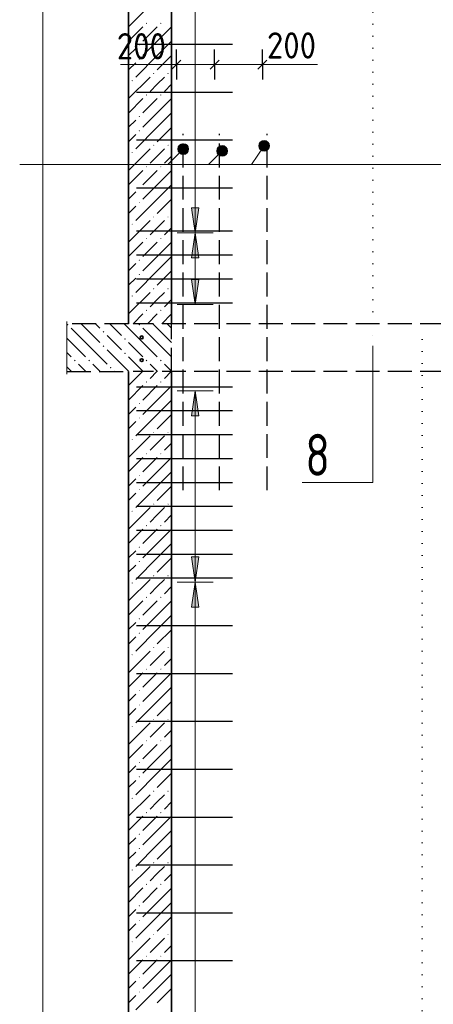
# Model space of a CAD drawing. Header units: millimetres. Extents: x 0 to 21000, y -5 to 14855.
# Tile 23 of 31: x 7837 to 9567, y 6640 to 10756. Entities that reach past the tile are written whole.
import ezdxf

# ---------------------------------------------------------------- set-up
doc = ezdxf.new("R2010")
doc.units = ezdxf.units.MM
doc.linetypes.add('______2', pattern=[135, 100, -35])
doc.linetypes.add('______9', pattern=[50, 0, -50])
for name, color, linetype, lineweight in [('Standard', 7, 'Continuous', 25), ('Общий02', 7, 'Continuous', 18), ('Позиционная метка линия выноска', 7, 'Continuous', 13), ('Сечения символ', 7, 'Continuous', 25), ('Стена обрамление Г-обр.', 7, 'Continuous', 25), ('Стена Хомут', 7, 'Continuous', 25)]:
    doc.layers.add(name, color=color, linetype=linetype, lineweight=lineweight)
doc.layers.add('ЖБ Перекрытие верхний уровень', color=7, linetype='Continuous', lineweight=25, true_color=0xe0e0ff)
doc.layers.add('ЖБ Стена верхний уровень', color=7, linetype='Continuous', lineweight=25, true_color=0x006e00)
doc.layers.add('Размерная выноска', color=7, linetype='Continuous')
doc.styles.add('ISOCPEUR', font='txt')

msp = doc.modelspace()

# ---------------------------------------------------------------- hatches: boundary and pattern name
at = {"layer": 'ЖБ Перекрытие верхний уровень', "linetype": 'Continuous', "lineweight": 18, "transparency": 33554687}
for points in [[(8034.6, 9481.3), (8037.8, 9484.6), (8041.1, 9481.3), (8037.8, 9478.1)], [(8334.6, 9481.3), (8337.8, 9484.6), (8341.1, 9481.3), (8337.8, 9478.1)], [(8184.6, 9451.3), (8187.8, 9454.6), (8191.1, 9451.3), (8187.8, 9448.1)], [(8184.6, 9391.3), (8187.8, 9394.6), (8191.1, 9391.3), (8187.8, 9388.1)], [(8274.6, 9421.3), (8277.8, 9424.6), (8281.1, 9421.3), (8277.8, 9418.1)], [(8274.6, 9361.3), (8277.8, 9364.6), (8281.1, 9361.3), (8277.8, 9358.1)], [(8064.6, 9331.3), (8067.8, 9334.6), (8071.1, 9331.3), (8067.8, 9328.1)], [(8124.6, 9331.3), (8127.8, 9334.6), (8131.1, 9331.3), (8127.8, 9328.1)], [(8214.6, 9301.3), (8217.8, 9304.6), (8221.1, 9301.3), (8217.8, 9298.1)], [(8364.6, 9331.3), (8367.8, 9334.6), (8371.1, 9331.3), (8367.8, 9328.1)], [(8424.6, 9331.3), (8427.8, 9334.6), (8431.1, 9331.3), (8427.8, 9328.1)]]:
    msp.add_hatch(color=7, dxfattribs=at).paths.add_polyline_path(points, flags=16)
at = {"layer": 'ЖБ Стена верхний уровень', "linetype": 'Continuous', "lineweight": 18, "transparency": 33554687}
for points in [[(8365.3, 10741.3), (8367.8, 10743.8), (8370.3, 10741.3), (8367.8, 10738.8)], [(8425.3, 10741.3), (8427.8, 10743.8), (8430.3, 10741.3), (8427.8, 10738.8)], [(8335.3, 10651.3), (8337.8, 10653.8), (8340.3, 10651.3), (8337.8, 10648.8)], [(8335.3, 10591.3), (8337.8, 10593.8), (8340.3, 10591.3), (8337.8, 10588.8)], [(8305.3, 10501.3), (8307.8, 10503.8), (8310.3, 10501.3), (8307.8, 10498.8)], [(8395.3, 10531.3), (8397.8, 10533.8), (8400.3, 10531.3), (8397.8, 10528.8)], [(8455.3, 10531.3), (8457.8, 10533.8), (8460.3, 10531.3), (8457.8, 10528.8)], [(8365.3, 10441.3), (8367.8, 10443.8), (8370.3, 10441.3), (8367.8, 10438.8)], [(8425.3, 10441.3), (8427.8, 10443.8), (8430.3, 10441.3), (8427.8, 10438.8)], [(8335.3, 10351.3), (8337.8, 10353.8), (8340.3, 10351.3), (8337.8, 10348.8)], [(8335.3, 10291.3), (8337.8, 10293.8), (8340.3, 10291.3), (8337.8, 10288.8)], [(8395.3, 10231.3), (8397.8, 10233.8), (8400.3, 10231.3), (8397.8, 10228.8)], [(8455.3, 10231.3), (8457.8, 10233.8), (8460.3, 10231.3), (8457.8, 10228.8)], [(8305.3, 10201.3), (8307.8, 10203.8), (8310.3, 10201.3), (8307.8, 10198.8)], [(8365.3, 10141.3), (8367.8, 10143.8), (8370.3, 10141.3), (8367.8, 10138.8)], [(8425.3, 10141.3), (8427.8, 10143.8), (8430.3, 10141.3), (8427.8, 10138.8)], [(8335.3, 10051.3), (8337.8, 10053.8), (8340.3, 10051.3), (8337.8, 10048.8)], [(8335.3, 9991.3), (8337.8, 9993.8), (8340.3, 9991.3), (8337.8, 9988.8)], [(8395.3, 9931.3), (8397.8, 9933.8), (8400.3, 9931.3), (8397.8, 9928.8)], [(8455.3, 9931.3), (8457.8, 9933.8), (8460.3, 9931.3), (8457.8, 9928.8)], [(8305.3, 9901.3), (8307.8, 9903.8), (8310.3, 9901.3), (8307.8, 9898.8)], [(8365.3, 9841.3), (8367.8, 9843.8), (8370.3, 9841.3), (8367.8, 9838.8)], [(8425.3, 9841.3), (8427.8, 9843.8), (8430.3, 9841.3), (8427.8, 9838.8)], [(8335.3, 9751.3), (8337.8, 9753.8), (8340.3, 9751.3), (8337.8, 9748.8)], [(8335.3, 9691.3), (8337.8, 9693.8), (8340.3, 9691.3), (8337.8, 9688.8)], [(8395.3, 9631.3), (8397.8, 9633.8), (8400.3, 9631.3), (8397.8, 9628.8)], [(8455.3, 9631.3), (8457.8, 9633.8), (8460.3, 9631.3), (8457.8, 9628.8)], [(8305.3, 9601.3), (8307.8, 9603.8), (8310.3, 9601.3), (8307.8, 9598.8)], [(8365.3, 9541.3), (8367.8, 9543.8), (8370.3, 9541.3), (8367.8, 9538.8)], [(8425.3, 9541.3), (8427.8, 9543.8), (8430.3, 9541.3), (8427.8, 9538.8)], [(8365.3, 9241.3), (8367.8, 9243.8), (8370.3, 9241.3), (8367.8, 9238.8)], [(8425.3, 9241.3), (8427.8, 9243.8), (8430.3, 9241.3), (8427.8, 9238.8)], [(8335.3, 9151.3), (8337.8, 9153.8), (8340.3, 9151.3), (8337.8, 9148.8)], [(8335.3, 9091.3), (8337.8, 9093.8), (8340.3, 9091.3), (8337.8, 9088.8)], [(8395.3, 9031.3), (8397.8, 9033.8), (8400.3, 9031.3), (8397.8, 9028.8)], [(8455.3, 9031.3), (8457.8, 9033.8), (8460.3, 9031.3), (8457.8, 9028.8)], [(8305.3, 9001.3), (8307.8, 9003.8), (8310.3, 9001.3), (8307.8, 8998.8)], [(8365.3, 8941.3), (8367.8, 8943.8), (8370.3, 8941.3), (8367.8, 8938.8)], [(8425.3, 8941.3), (8427.8, 8943.8), (8430.3, 8941.3), (8427.8, 8938.8)], [(8335.3, 8851.3), (8337.8, 8853.8), (8340.3, 8851.3), (8337.8, 8848.8)], [(8335.3, 8791.3), (8337.8, 8793.8), (8340.3, 8791.3), (8337.8, 8788.8)], [(8395.3, 8731.3), (8397.8, 8733.8), (8400.3, 8731.3), (8397.8, 8728.8)], [(8455.3, 8731.3), (8457.8, 8733.8), (8460.3, 8731.3), (8457.8, 8728.8)], [(8305.3, 8701.3), (8307.8, 8703.8), (8310.3, 8701.3), (8307.8, 8698.8)], [(8365.3, 8641.3), (8367.8, 8643.8), (8370.3, 8641.3), (8367.8, 8638.8)], [(8425.3, 8641.3), (8427.8, 8643.8), (8430.3, 8641.3), (8427.8, 8638.8)], [(8335.3, 8551.3), (8337.8, 8553.8), (8340.3, 8551.3), (8337.8, 8548.8)], [(8335.3, 8491.3), (8337.8, 8493.8), (8340.3, 8491.3), (8337.8, 8488.8)], [(8305.3, 8401.3), (8307.8, 8403.8), (8310.3, 8401.3), (8307.8, 8398.8)], [(8395.3, 8431.3), (8397.8, 8433.8), (8400.3, 8431.3), (8397.8, 8428.8)], [(8455.3, 8431.3), (8457.8, 8433.8), (8460.3, 8431.3), (8457.8, 8428.8)], [(8365.3, 8341.3), (8367.8, 8343.8), (8370.3, 8341.3), (8367.8, 8338.8)], [(8425.3, 8341.3), (8427.8, 8343.8), (8430.3, 8341.3), (8427.8, 8338.8)], [(8335.3, 8251.3), (8337.8, 8253.8), (8340.3, 8251.3), (8337.8, 8248.8)], [(8335.3, 8191.3), (8337.8, 8193.8), (8340.3, 8191.3), (8337.8, 8188.8)], [(8395.3, 8131.3), (8397.8, 8133.8), (8400.3, 8131.3), (8397.8, 8128.8)], [(8455.3, 8131.3), (8457.8, 8133.8), (8460.3, 8131.3), (8457.8, 8128.8)], [(8305.3, 8101.3), (8307.8, 8103.8), (8310.3, 8101.3), (8307.8, 8098.8)], [(8365.3, 8041.3), (8367.8, 8043.8), (8370.3, 8041.3), (8367.8, 8038.8)], [(8425.3, 8041.3), (8427.8, 8043.8), (8430.3, 8041.3), (8427.8, 8038.8)], [(8335.3, 7951.3), (8337.8, 7953.8), (8340.3, 7951.3), (8337.8, 7948.8)], [(8335.3, 7891.3), (8337.8, 7893.8), (8340.3, 7891.3), (8337.8, 7888.8)], [(8395.3, 7831.3), (8397.8, 7833.8), (8400.3, 7831.3), (8397.8, 7828.8)], [(8455.3, 7831.3), (8457.8, 7833.8), (8460.3, 7831.3), (8457.8, 7828.8)], [(8305.3, 7801.3), (8307.8, 7803.8), (8310.3, 7801.3), (8307.8, 7798.8)], [(8365.3, 7741.3), (8367.8, 7743.8), (8370.3, 7741.3), (8367.8, 7738.8)], [(8425.3, 7741.3), (8427.8, 7743.8), (8430.3, 7741.3), (8427.8, 7738.8)], [(8335.3, 7651.3), (8337.8, 7653.8), (8340.3, 7651.3), (8337.8, 7648.8)], [(8335.3, 7591.3), (8337.8, 7593.8), (8340.3, 7591.3), (8337.8, 7588.8)], [(8395.3, 7531.3), (8397.8, 7533.8), (8400.3, 7531.3), (8397.8, 7528.8)], [(8455.3, 7531.3), (8457.8, 7533.8), (8460.3, 7531.3), (8457.8, 7528.8)], [(8305.3, 7501.3), (8307.8, 7503.8), (8310.3, 7501.3), (8307.8, 7498.8)], [(8365.3, 7441.3), (8367.8, 7443.8), (8370.3, 7441.3), (8367.8, 7438.8)], [(8425.3, 7441.3), (8427.8, 7443.8), (8430.3, 7441.3), (8427.8, 7438.8)], [(8335.3, 7351.3), (8337.8, 7353.8), (8340.3, 7351.3), (8337.8, 7348.8)], [(8335.3, 7291.3), (8337.8, 7293.8), (8340.3, 7291.3), (8337.8, 7288.8)], [(8305.3, 7201.3), (8307.8, 7203.8), (8310.3, 7201.3), (8307.8, 7198.8)], [(8395.3, 7231.3), (8397.8, 7233.8), (8400.3, 7231.3), (8397.8, 7228.8)], [(8455.3, 7231.3), (8457.8, 7233.8), (8460.3, 7231.3), (8457.8, 7228.8)], [(8365.3, 7141.3), (8367.8, 7143.8), (8370.3, 7141.3), (8367.8, 7138.8)], [(8425.3, 7141.3), (8427.8, 7143.8), (8430.3, 7141.3), (8427.8, 7138.8)], [(8335.3, 7051.3), (8337.8, 7053.8), (8340.3, 7051.3), (8337.8, 7048.8)], [(8335.3, 6991.3), (8337.8, 6993.8), (8340.3, 6991.3), (8337.8, 6988.8)], [(8395.3, 6931.3), (8397.8, 6933.8), (8400.3, 6931.3), (8397.8, 6928.8)], [(8455.3, 6931.3), (8457.8, 6933.8), (8460.3, 6931.3), (8457.8, 6928.8)], [(8305.3, 6901.3), (8307.8, 6903.8), (8310.3, 6901.3), (8307.8, 6898.8)], [(8365.3, 6841.3), (8367.8, 6843.8), (8370.3, 6841.3), (8367.8, 6838.8)], [(8425.3, 6841.3), (8427.8, 6843.8), (8430.3, 6841.3), (8427.8, 6838.8)], [(8335.3, 6751.3), (8337.8, 6753.8), (8340.3, 6751.3), (8337.8, 6748.8)], [(8335.3, 6691.3), (8337.8, 6693.8), (8340.3, 6691.3), (8337.8, 6688.8)]]:
    msp.add_hatch(color=7, dxfattribs=at).paths.add_polyline_path(points, flags=16)
at = {"layer": 'Общий02', "linetype": 'Continuous', "lineweight": 13, "transparency": 33554687}
for points in [[(8586.1, 9970), (8571.1, 9865), (8556.1, 9970)], [(8586.1, 9670), (8571.1, 9565), (8556.1, 9670)], [(8586.1, 8510), (8571.1, 8405), (8556.1, 8510)]]:
    msp.add_hatch(color=7, dxfattribs=at).paths.add_polyline_path(points, flags=16)
for points in [[(8586.1, 9760), (8571.1, 9865), (8556.1, 9760)], [(8586.1, 9100), (8571.1, 9205), (8556.1, 9100)], [(8586.1, 8300), (8571.1, 8405), (8556.1, 8300)]]:
    msp.add_hatch(color=7, dxfattribs=at).paths.add_polyline_path(points)
at = {"layer": 'Позиционная метка линия выноска', "linetype": 'Continuous', "lineweight": 13, "transparency": 33554687}
for points in [[(8849.8, 10249.1), (8879.8, 10238.8), (8861.1, 10251.3)], [(8861.1, 10251.3), (8879.8, 10238.8), (8872.2, 10247.6)], [(8500, 10221), (8537.5, 10199.4), (8505.7, 10231.2)], [(8500, 10209.5), (8527.4, 10193.6), (8500, 10221)], [(8500, 10221), (8527.4, 10193.6), (8537.5, 10199.4)], [(8515.9, 10193.6), (8500, 10209.5), (8505.7, 10199.4)], [(8500, 10209.5), (8515.9, 10193.6), (8527.4, 10193.6)], [(8505.7, 10231.2), (8543.3, 10209.5), (8515.9, 10236.9)], [(8505.7, 10231.2), (8537.5, 10199.4), (8543.3, 10209.5)], [(8515.9, 10236.9), (8543.3, 10209.5), (8543.3, 10221)], [(8515.9, 10236.9), (8543.3, 10221), (8527.4, 10236.9)], [(8527.4, 10236.9), (8543.3, 10221), (8537.5, 10231.2)], [(8662.4, 10213.4), (8699.9, 10191.7), (8668.1, 10223.6)], [(8662.4, 10201.9), (8689.7, 10186), (8662.4, 10213.4)], [(8662.4, 10213.4), (8689.7, 10186), (8699.9, 10191.7)], [(8668.1, 10223.6), (8705.6, 10201.9), (8678.3, 10229.3)], [(8668.1, 10223.6), (8699.9, 10191.7), (8705.6, 10201.9)], [(8678.3, 10229.3), (8705.6, 10201.9), (8705.6, 10213.4)], [(8678.3, 10229.3), (8705.6, 10213.4), (8689.7, 10229.3)], [(8689.7, 10229.3), (8705.6, 10213.4), (8699.9, 10223.6)], [(8837.3, 10230.4), (8878.3, 10216.4), (8841, 10241.5)], [(8839.5, 10219.2), (8869.4, 10208.8), (8837.3, 10230.4)], [(8837.3, 10230.4), (8869.4, 10208.8), (8878.3, 10216.4)], [(8858.2, 10206.6), (8839.5, 10219.2), (8847.1, 10210.3)], [(8839.5, 10219.2), (8858.2, 10206.6), (8869.4, 10208.8)], [(8841, 10241.5), (8882, 10227.5), (8849.8, 10249.1)], [(8841, 10241.5), (8878.3, 10216.4), (8882, 10227.5)], [(8849.8, 10249.1), (8882, 10227.5), (8879.8, 10238.8)], [(8678.3, 10186), (8662.4, 10201.9), (8668.1, 10191.7)], [(8662.4, 10201.9), (8678.3, 10186), (8689.7, 10186)]]:
    msp.add_hatch(color=7, dxfattribs=at).paths.add_polyline_path(points)

# ---------------------------------------------------------------- linework, layer by layer
at = {"layer": 'Standard', "color": 251, "linetype": 'Continuous', "lineweight": -3, "true_color": 0x656565, "transparency": 33554687}
for p, q in [((8492.6, 10568.6), (8492.6, 10631.1)), ((8652.6, 10568.6), (8652.6, 10631.1)), ((8852.6, 10568.6), (8852.6, 10631.1)), ((8492.6, 10568.6), (8492.6, 10506.1)), ((8652.6, 10568.6), (8652.6, 10506.1)), ((8852.6, 10568.6), (8852.6, 10506.1))]:
    msp.add_line(p, q, dxfattribs=at)
at = {"layer": 'Standard', "color": 251, "linetype": 'Continuous', "lineweight": 25, "true_color": 0x656565, "transparency": 33554687}
for p, q in [((8473.9, 10549.9), (8511.4, 10587.4)), ((8633.9, 10549.9), (8671.4, 10587.4)), ((8833.9, 10549.9), (8871.4, 10587.4))]:
    msp.add_line(p, q, dxfattribs=at)
at = {"layer": 'Standard', "color": 251, "linetype": 'Continuous', "lineweight": 13, "true_color": 0x656565, "transparency": 33554687}
for p, q in [((8492.6, 10568.6), (8259.6, 10568.6)), ((8492.6, 10568.6), (8455.1, 10568.6)), ((8492.6, 10568.6), (8652.6, 10568.6)), ((8652.6, 10568.6), (8852.6, 10568.6)), ((8852.6, 10568.6), (9082.6, 10568.6)), ((8852.6, 10568.6), (8890.1, 10568.6))]:
    msp.add_line(p, q, dxfattribs=at)
at = {"layer": 'Standard', "color": 254, "linetype": 'Continuous', "lineweight": 13, "true_color": 0xc4c4ff, "transparency": 33554687}
msp.add_lwpolyline([(7934.6, 1785), (10674.6, 1785), (10674.6, 13785), (7934.6, 13785), (7934.6, 1785)], dxfattribs=at)
at = {"layer": 'ЖБ Перекрытие верхний уровень', "color": 7, "linetype": '______2', "lineweight": 25, "transparency": 33554687}
for p, q in [((8521.6, 8789), (8521.6, 10279)), ((8672.6, 8789), (8672.6, 10279)), ((8872.6, 8789), (8872.6, 10279)), ((8292.6, 9485), (8034.6, 9485)), ((10422.6, 9485), (8312.6, 9485)), ((8472.6, 9285), (8472.6, 9485)), ((8034.6, 9285), (8292.6, 9285)), ((10422.6, 9285), (8312.6, 9285))]:
    msp.add_line(p, q, dxfattribs=at)
at = {"layer": 'ЖБ Перекрытие верхний уровень', "color": 9, "linetype": 'Continuous', "lineweight": 18, "true_color": 0xc7c7c7, "transparency": 33554687}
for p, q in [((8112.8, 9466.3), (8094.1, 9485)), ((8154.1, 9485), (8172.8, 9466.3)), ((8214.1, 9485), (8262.8, 9436.3)), ((8352.8, 9406.3), (8274.1, 9485)), ((8412.8, 9466.3), (8394.1, 9485)), ((8454.1, 9485), (8472.6, 9466.5)), ((8052.8, 9466.3), (8112.8, 9406.3)), ((8112.8, 9466.3), (8172.8, 9406.3)), ((8232.8, 9406.3), (8202.8, 9436.3)), ((8352.8, 9466.3), (8412.8, 9406.3)), ((8412.8, 9466.3), (8472.6, 9406.5)), ((8052.8, 9406.3), (8034.6, 9424.6)), ((8052.8, 9406.3), (8112.8, 9346.3)), ((8112.8, 9406.3), (8202.8, 9316.3)), ((8262.8, 9376.3), (8232.8, 9406.3)), ((8292.8, 9406.3), (8352.8, 9346.3)), ((8352.8, 9406.3), (8412.8, 9346.3)), ((8412.8, 9406.3), (8472.6, 9346.5)), ((8034.6, 9364.6), (8052.8, 9346.3)), ((8202.8, 9376.3), (8292.8, 9286.3)), ((8292.8, 9346.3), (8354.1, 9285)), ((8034.6, 9304.6), (8054.1, 9285)), ((8112.8, 9286.3), (8082.8, 9316.3)), ((8142.8, 9316.3), (8174.1, 9285)), ((8412.8, 9286.3), (8382.8, 9316.3)), ((8442.8, 9316.3), (8472.6, 9286.5)), ((8114.1, 9285), (8112.8, 9286.3)), ((8232.8, 9286.3), (8234.1, 9285)), ((8414.1, 9285), (8412.8, 9286.3))]:
    msp.add_line(p, q, dxfattribs=at)
at = {"layer": 'ЖБ Стена верхний уровень', "color": 7, "linetype": 'Continuous', "lineweight": 35, "transparency": 33554687}
for p, q in [((8292.6, 13485), (8292.6, 9485)), ((8472.6, 9485), (8472.6, 13485)), ((8292.6, 9285), (8292.6, 5225)), ((8472.6, 5225), (8472.6, 9285))]:
    msp.add_line(p, q, dxfattribs=at)
at = {"layer": 'ЖБ Стена верхний уровень', "color": 251, "linetype": 'Continuous', "lineweight": 18, "true_color": 0x494949, "transparency": 33554687}
for p, q in [((8382.8, 10816.3), (8292.8, 10726.3)), ((8352.8, 10726.3), (8292.6, 10666.1)), ((8412.8, 10726.3), (8352.8, 10666.3)), ((8412.8, 10666.3), (8472.6, 10726.2)), ((8412.8, 10666.3), (8352.8, 10606.3)), ((8472.6, 10666.2), (8412.8, 10606.3)), ((8292.8, 10606.3), (8322.8, 10636.3)), ((8292.6, 10606.1), (8292.8, 10606.3)), ((8412.8, 10606.3), (8322.8, 10516.3)), ((8472.6, 10606.2), (8412.8, 10546.3)), ((8322.8, 10576.3), (8292.6, 10546.1)), ((8382.8, 10516.3), (8292.8, 10426.3)), ((8412.8, 10486.3), (8442.8, 10516.3)), ((8292.8, 10486.3), (8292.6, 10486.1)), ((8382.8, 10456.3), (8412.8, 10486.3)), ((8472.6, 10486.1), (8442.8, 10456.3)), ((8352.8, 10426.3), (8292.6, 10366.1)), ((8412.8, 10426.3), (8352.8, 10366.3)), ((8412.8, 10366.3), (8472.6, 10426.2)), ((8292.8, 10306.3), (8322.8, 10336.3)), ((8412.8, 10366.3), (8352.8, 10306.3)), ((8472.6, 10366.2), (8412.8, 10306.3)), ((8292.6, 10306.1), (8292.8, 10306.3)), ((8412.8, 10306.3), (8322.8, 10216.3)), ((8472.6, 10306.2), (8412.8, 10246.3)), ((8322.8, 10276.3), (8292.6, 10246.1)), ((8382.8, 10216.3), (8292.8, 10126.3)), ((8412.8, 10186.3), (8442.8, 10216.3)), ((8292.8, 10186.3), (8292.6, 10186.1)), ((8382.8, 10156.3), (8412.8, 10186.3)), ((8472.6, 10186.1), (8442.8, 10156.3)), ((8352.8, 10126.3), (8292.6, 10066.1)), ((8412.8, 10126.3), (8352.8, 10066.3)), ((8412.8, 10066.3), (8472.6, 10126.2)), ((8412.8, 10066.3), (8352.8, 10006.3)), ((8472.6, 10066.2), (8412.8, 10006.3)), ((8292.6, 10006.1), (8292.8, 10006.3)), ((8292.8, 10006.3), (8322.8, 10036.3)), ((8412.8, 10006.3), (8322.8, 9916.3)), ((8472.6, 10006.2), (8412.8, 9946.3)), ((8322.8, 9976.3), (8292.6, 9946.1)), ((8292.8, 9886.3), (8292.6, 9886.1)), ((8382.8, 9916.3), (8292.8, 9826.3)), ((8382.8, 9856.3), (8412.8, 9886.3)), ((8412.8, 9886.3), (8442.8, 9916.3)), ((8472.6, 9886.1), (8442.8, 9856.3)), ((8352.8, 9826.3), (8292.6, 9766.1)), ((8412.8, 9826.3), (8352.8, 9766.3)), ((8412.8, 9766.3), (8472.6, 9826.2)), ((8412.8, 9766.3), (8352.8, 9706.3)), ((8472.6, 9766.2), (8412.8, 9706.3)), ((8292.8, 9706.3), (8322.8, 9736.3)), ((8292.6, 9706.1), (8292.8, 9706.3)), ((8322.8, 9676.3), (8292.6, 9646.1)), ((8412.8, 9706.3), (8322.8, 9616.3)), ((8472.6, 9706.2), (8412.8, 9646.3)), ((8382.8, 9616.3), (8292.8, 9526.3)), ((8412.8, 9586.3), (8442.8, 9616.3)), ((8292.8, 9586.3), (8292.6, 9586.1)), ((8382.8, 9556.3), (8412.8, 9586.3)), ((8472.6, 9586.1), (8442.8, 9556.3)), ((8352.8, 9526.3), (8311.5, 9485)), ((8412.8, 9526.3), (8371.5, 9485)), ((8431.5, 9485), (8472.6, 9526.2)), ((8351.5, 9285), (8292.8, 9226.3)), ((8382.8, 9256.3), (8411.5, 9285)), ((8471.5, 9285), (8442.8, 9256.3)), ((8352.8, 9226.3), (8292.6, 9166.2)), ((8412.8, 9226.3), (8352.8, 9166.3)), ((8412.8, 9166.3), (8472.6, 9226.2)), ((8412.8, 9166.3), (8352.8, 9106.3)), ((8472.6, 9166.2), (8412.8, 9106.3)), ((8292.6, 9106.1), (8292.8, 9106.3)), ((8292.8, 9106.3), (8322.8, 9136.3)), ((8412.8, 9106.3), (8322.8, 9016.3)), ((8472.6, 9106.2), (8412.8, 9046.3)), ((8322.8, 9076.3), (8292.6, 9046.2)), ((8382.8, 9016.3), (8292.8, 8926.3)), ((8412.8, 8986.3), (8442.8, 9016.3)), ((8292.8, 8986.3), (8292.6, 8986.1)), ((8382.8, 8956.3), (8412.8, 8986.3)), ((8472.6, 8986.1), (8442.8, 8956.3)), ((8352.8, 8926.3), (8292.6, 8866.2)), ((8412.8, 8926.3), (8352.8, 8866.3)), ((8412.8, 8866.3), (8472.6, 8926.2)), ((8412.8, 8866.3), (8352.8, 8806.3)), ((8472.6, 8866.2), (8412.8, 8806.3)), ((8292.8, 8806.3), (8322.8, 8836.3)), ((8292.6, 8806.1), (8292.8, 8806.3)), ((8322.8, 8776.3), (8292.6, 8746.2)), ((8412.8, 8806.3), (8322.8, 8716.3)), ((8472.6, 8806.2), (8412.8, 8746.3)), ((8292.8, 8686.3), (8292.6, 8686.1)), ((8382.8, 8716.3), (8292.8, 8626.3)), ((8382.8, 8656.3), (8412.8, 8686.3)), ((8412.8, 8686.3), (8442.8, 8716.3)), ((8472.6, 8686.1), (8442.8, 8656.3)), ((8352.8, 8626.3), (8292.6, 8566.2)), ((8412.8, 8626.3), (8352.8, 8566.3)), ((8412.8, 8566.3), (8472.6, 8626.2)), ((8412.8, 8566.3), (8352.8, 8506.3)), ((8472.6, 8566.2), (8412.8, 8506.3)), ((8292.8, 8506.3), (8322.8, 8536.3)), ((8292.6, 8506.1), (8292.8, 8506.3)), ((8412.8, 8506.3), (8322.8, 8416.3)), ((8472.6, 8506.2), (8412.8, 8446.3)), ((8322.8, 8476.3), (8292.6, 8446.2)), ((8382.8, 8416.3), (8292.8, 8326.3)), ((8412.8, 8386.3), (8442.8, 8416.3)), ((8292.8, 8386.3), (8292.6, 8386.1)), ((8382.8, 8356.3), (8412.8, 8386.3)), ((8472.6, 8386.1), (8442.8, 8356.3)), ((8352.8, 8326.3), (8292.6, 8266.2)), ((8412.8, 8326.3), (8352.8, 8266.3)), ((8412.8, 8266.3), (8472.6, 8326.2)), ((8292.8, 8206.3), (8322.8, 8236.3)), ((8412.8, 8266.3), (8352.8, 8206.3)), ((8472.6, 8266.2), (8412.8, 8206.3)), ((8292.6, 8206.1), (8292.8, 8206.3)), ((8412.8, 8206.3), (8322.8, 8116.3)), ((8472.6, 8206.2), (8412.8, 8146.3)), ((8322.8, 8176.3), (8292.6, 8146.2)), ((8382.8, 8116.3), (8292.8, 8026.3)), ((8412.8, 8086.3), (8442.8, 8116.3)), ((8292.8, 8086.3), (8292.6, 8086.1)), ((8382.8, 8056.3), (8412.8, 8086.3)), ((8472.6, 8086.1), (8442.8, 8056.3)), ((8352.8, 8026.3), (8292.6, 7966.2)), ((8412.8, 8026.3), (8352.8, 7966.3)), ((8412.8, 7966.3), (8472.6, 8026.2)), ((8412.8, 7966.3), (8352.8, 7906.3)), ((8472.6, 7966.2), (8412.8, 7906.3)), ((8292.6, 7906.1), (8292.8, 7906.3)), ((8292.8, 7906.3), (8322.8, 7936.3)), ((8412.8, 7906.3), (8322.8, 7816.3)), ((8472.6, 7906.2), (8412.8, 7846.3)), ((8322.8, 7876.3), (8292.6, 7846.1)), ((8292.8, 7786.3), (8292.6, 7786.1)), ((8382.8, 7816.3), (8292.8, 7726.3)), ((8382.8, 7756.3), (8412.8, 7786.3)), ((8412.8, 7786.3), (8442.8, 7816.3)), ((8472.6, 7786.1), (8442.8, 7756.3)), ((8352.8, 7726.3), (8292.6, 7666.1)), ((8412.8, 7726.3), (8352.8, 7666.3)), ((8412.8, 7666.3), (8472.6, 7726.2)), ((8412.8, 7666.3), (8352.8, 7606.3)), ((8472.6, 7666.2), (8412.8, 7606.3)), ((8292.8, 7606.3), (8322.8, 7636.3)), ((8292.6, 7606.1), (8292.8, 7606.3)), ((8322.8, 7576.3), (8292.6, 7546.1)), ((8412.8, 7606.3), (8322.8, 7516.3)), ((8472.6, 7606.2), (8412.8, 7546.3)), ((8382.8, 7516.3), (8292.8, 7426.3)), ((8412.8, 7486.3), (8442.8, 7516.3)), ((8292.8, 7486.3), (8292.6, 7486.1)), ((8382.8, 7456.3), (8412.8, 7486.3)), ((8472.6, 7486.1), (8442.8, 7456.3)), ((8352.8, 7426.3), (8292.6, 7366.1)), ((8412.8, 7426.3), (8352.8, 7366.3)), ((8412.8, 7366.3), (8472.6, 7426.2)), ((8292.8, 7306.3), (8322.8, 7336.3)), ((8412.8, 7366.3), (8352.8, 7306.3)), ((8472.6, 7366.2), (8412.8, 7306.3)), ((8292.6, 7306.1), (8292.8, 7306.3)), ((8412.8, 7306.3), (8322.8, 7216.3)), ((8472.6, 7306.2), (8412.8, 7246.3)), ((8322.8, 7276.3), (8292.6, 7246.1)), ((8382.8, 7216.3), (8292.8, 7126.3)), ((8412.8, 7186.3), (8442.8, 7216.3)), ((8292.8, 7186.3), (8292.6, 7186.1)), ((8382.8, 7156.3), (8412.8, 7186.3)), ((8472.6, 7186.1), (8442.8, 7156.3)), ((8352.8, 7126.3), (8292.6, 7066.1)), ((8412.8, 7126.3), (8352.8, 7066.3)), ((8412.8, 7066.3), (8472.6, 7126.2)), ((8412.8, 7066.3), (8352.8, 7006.3)), ((8472.6, 7066.2), (8412.8, 7006.3)), ((8292.6, 7006.1), (8292.8, 7006.3)), ((8292.8, 7006.3), (8322.8, 7036.3)), ((8412.8, 7006.3), (8322.8, 6916.3)), ((8472.6, 7006.2), (8412.8, 6946.3)), ((8322.8, 6976.3), (8292.6, 6946.1)), ((8382.8, 6916.3), (8292.8, 6826.3)), ((8412.8, 6886.3), (8442.8, 6916.3)), ((8292.8, 6886.3), (8292.6, 6886.1)), ((8382.8, 6856.3), (8412.8, 6886.3)), ((8472.6, 6886.1), (8442.8, 6856.3)), ((8352.8, 6826.3), (8292.6, 6766.1)), ((8412.8, 6826.3), (8352.8, 6766.3)), ((8412.8, 6766.3), (8472.6, 6826.2)), ((8412.8, 6766.3), (8352.8, 6706.3)), ((8472.6, 6766.2), (8412.8, 6706.3)), ((8292.8, 6706.3), (8322.8, 6736.3)), ((8292.6, 6706.1), (8292.8, 6706.3)), ((8322.8, 6676.3), (8292.6, 6646.1)), ((8412.8, 6706.3), (8322.8, 6616.3)), ((8472.6, 6706.2), (8412.8, 6646.3))]:
    msp.add_line(p, q, dxfattribs=at)
at = {"layer": 'Общий02', "color": 251, "linetype": 'Continuous', "lineweight": 13, "true_color": 0x494949, "transparency": 33554687}
for p, q in [((8571.1, 9865), (8571.1, 13223.8)), ((8571.1, 9865), (8556.1, 9970)), ((8556.1, 9970), (8586.1, 9970)), ((8571.1, 9970), (8571.1, 9977.5)), ((8586.1, 9970), (8571.1, 9865)), ((8646.1, 9865), (8496.1, 9865)), ((8571.1, 9865), (8556.1, 9760)), ((8571.1, 9565), (8571.1, 9865)), ((8571.1, 9865), (8571.1, 9865)), ((8571.1, 9865), (8571.1, 9865)), ((8571.1, 9865), (8571.1, 9865)), ((8586.1, 9760), (8571.1, 9865)), ((8571.1, 9865), (8571.1, 9865)), ((8571.1, 9865), (8571.1, 9865)), ((8571.1, 9865), (8571.1, 9865)), ((8556.1, 9760), (8586.1, 9760)), ((8571.1, 9760), (8571.1, 9752.5)), ((8571.1, 9670), (8571.1, 9677.5)), ((8571.1, 9565), (8556.1, 9670)), ((8556.1, 9670), (8586.1, 9670)), ((8586.1, 9670), (8571.1, 9565)), ((8646.1, 9565), (8496.1, 9565)), ((8571.1, 9565), (8571.1, 9565)), ((8571.1, 9565), (8571.1, 9565)), ((8571.1, 9565), (8571.1, 9565)), ((8646.1, 9205), (8496.1, 9205)), ((8571.1, 9205), (8556.1, 9100)), ((8571.1, 8405), (8571.1, 9205)), ((8571.1, 9205), (8571.1, 9205)), ((8571.1, 9205), (8571.1, 9205)), ((8571.1, 9205), (8571.1, 9205)), ((8586.1, 9100), (8571.1, 9205)), ((8556.1, 9100), (8586.1, 9100)), ((8571.1, 9100), (8571.1, 9092.5)), ((8571.1, 8405), (8556.1, 8510)), ((8556.1, 8510), (8586.1, 8510)), ((8571.1, 8510), (8571.1, 8517.5)), ((8586.1, 8510), (8571.1, 8405)), ((8646.1, 8405), (8496.1, 8405)), ((8571.1, 8405), (8556.1, 8300)), ((8571.1, 5605), (8571.1, 8405)), ((8571.1, 8405), (8571.1, 8405)), ((8571.1, 8405), (8571.1, 8405)), ((8571.1, 8405), (8571.1, 8405)), ((8586.1, 8300), (8571.1, 8405)), ((8571.1, 8405), (8571.1, 8405)), ((8571.1, 8405), (8571.1, 8405)), ((8571.1, 8405), (8571.1, 8405)), ((8556.1, 8300), (8586.1, 8300)), ((8571.1, 8300), (8571.1, 8292.5))]:
    msp.add_line(p, q, dxfattribs=at)
at = {"layer": 'Позиционная метка линия выноска', "color": 7, "linetype": 'Continuous', "lineweight": 13, "transparency": 33554687}
for p, q in [((8505.7, 10231.2), (8505.7, 10231.2)), ((8537.5, 10231.2), (8537.5, 10231.2)), ((8668.1, 10223.6), (8668.1, 10223.6)), ((8699.9, 10223.6), (8699.9, 10223.6)), ((8841, 10241.5), (8841, 10241.5)), ((8847.1, 10210.3), (8847.1, 10210.3)), ((8872.2, 10247.6), (8872.2, 10247.6)), ((8878.3, 10216.4), (8878.3, 10216.4)), ((8505.7, 10199.4), (8505.7, 10199.4)), ((8537.5, 10199.4), (8537.5, 10199.4)), ((8668.1, 10191.7), (8668.1, 10191.7)), ((8699.9, 10191.7), (8699.9, 10191.7))]:
    msp.add_line(p, q, dxfattribs=at)
for points in [[(7837.4, 10151.1), (8457.4, 10151.1), (8521.6, 10215.3)], [(8607.4, 10151.1), (8807.4, 10151.1), (8859.6, 10229)], [(8807.4, 10151.1), (9797.4, 10151.1), (9861.6, 10215.3)], [(8457.4, 10151.1), (8627.4, 10151.1), (8684, 10207.6)]]:
    msp.add_lwpolyline(points, dxfattribs=at)
for centre in [(8859.6, 10229), (8521.6, 10215.3), (8684, 10207.6)]:
    msp.add_circle(centre, 22.5, dxfattribs=at)
at = {"layer": 'Размерная выноска', "color": 7, "linetype": 'Continuous', "lineweight": 13, "transparency": 33554687}
msp.add_line((8034.6, 9275), (8034.6, 9495), dxfattribs=at)
at = {"layer": 'Сечения символ', "color": 7, "linetype": '______9', "lineweight": 13, "transparency": 33554687}
for p, q in [((9314.4, 13492.7), (9314.4, 9393.1)), ((9520.7, 9418.6), (9520.7, 5240.1))]:
    msp.add_line(p, q, dxfattribs=at)
at = {"layer": 'Сечения символ', "color": 7, "linetype": 'Continuous', "lineweight": 13, "transparency": 33554687}
msp.add_lwpolyline([(9314.4, 9393.1), (9314.4, 8820.8), (9019.4, 8820.8)], dxfattribs=at)
at = {"layer": 'Стена обрамление Г-обр.', "color": 7, "linetype": 'Continuous', "lineweight": 35, "transparency": 33554687}
for centre in [(8347.6, 9428), (8347.6, 9333)]:
    msp.add_circle(centre, 6, dxfattribs=at)
at = {"layer": 'Стена Хомут', "color": 36, "linetype": 'Continuous', "lineweight": 25, "true_color": 0x6e3c1e, "transparency": 33554687}
for p, q in [((8326.6, 10653.5), (8727.4, 10653.5)), ((8326.6, 10453.5), (8727.4, 10453.5)), ((8326.6, 10253.5), (8727.4, 10253.5)), ((8326.6, 10053.5), (8727.4, 10053.5)), ((8326.6, 9873), (8727.4, 9873)), ((8326.6, 9773), (8727.4, 9773)), ((8326.6, 9673), (8727.4, 9673)), ((8326.6, 9573), (8727.4, 9573)), ((8326.6, 9222), (8727.4, 9222)), ((8326.6, 9122), (8727.4, 9122)), ((8326.6, 9022), (8727.4, 9022)), ((8326.6, 8922), (8727.4, 8922)), ((8326.6, 8822), (8727.4, 8822)), ((8326.6, 8722), (8727.4, 8722)), ((8326.6, 8622), (8727.4, 8622)), ((8326.6, 8522), (8727.4, 8522)), ((8326.6, 8423), (8727.4, 8423)), ((8326.6, 8223), (8727.4, 8223)), ((8326.6, 8023), (8727.4, 8023)), ((8326.6, 7823), (8727.4, 7823)), ((8326.6, 7623), (8727.4, 7623)), ((8326.6, 7423), (8727.4, 7423)), ((8326.6, 7223), (8727.4, 7223)), ((8326.6, 7023), (8727.4, 7023)), ((8326.6, 6823), (8727.4, 6823))]:
    msp.add_line(p, q, dxfattribs=at)

# ---------------------------------------------------------------- texts
at = {"layer": 'Standard', "color": 251, "linetype": 'Continuous', "lineweight": 25, "true_color": 0x656565, "transparency": 33554687, "char_height": 110, "width": 280.994, "attachment_point": 7, "style": 'ISOCPEUR'}
for insert in [(8243.4, 10590.3), (8871.4, 10593.6)]:
    msp.add_mtext('\\W0.91;200', dxfattribs=dict(at, insert=insert))
at = {"layer": 'Сечения символ', "color": 7, "linetype": 'Continuous', "lineweight": 35, "transparency": 33554687, "insert": (9031.8, 8849.5), "char_height": 175, "width": 190.405, "attachment_point": 7, "style": 'ISOCPEUR'}
msp.add_mtext('\\W0.78;8', dxfattribs=at)

doc.saveas('drawing.dxf')
